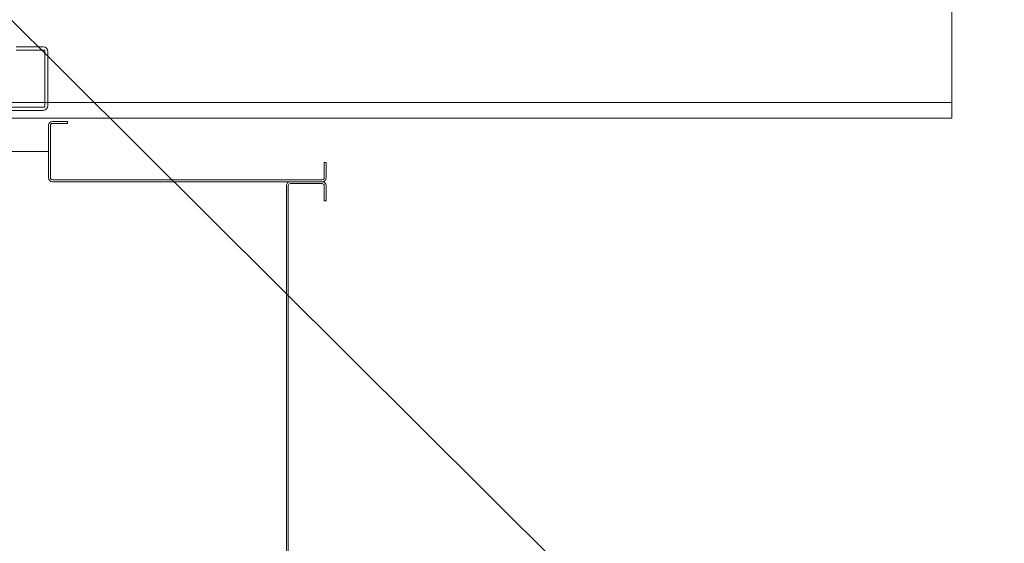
# Model space of a CAD drawing. Header units: inches. Extents: x 201967 to 338763, y -32705 to 30884.
# Tile 157 of 236: x 319892 to 319954, y 9537 to 9570. Entities that reach past the tile are written whole.
import ezdxf

# ---------------------------------------------------------------- set-up
doc = ezdxf.new("R2010")
doc.units = ezdxf.units.IN
doc.header["$MEASUREMENT"] = 0
doc.linetypes.add('PHANTOM', pattern=[63.5, 31.75, -6.35, 6.35, -6.35, 6.35, -6.35])
for name, color, linetype, lineweight in [('01 a1 KONSTRUKCJA żelebet', 200, 'Continuous', 53), ('01h3 KONSTRUKCJA pozycje słupy', 252, 'Continuous', 13), ('GABARYT05', 7, 'Continuous', 40), ('KRESKOWANIE-URWANIE', 3, 'Continuous', 13), ('ROZRYSOWANIE', 2, 'PHANTOM', 13), ('wymiar', 1, 'Continuous', 15)]:
    doc.layers.add(name, color=color, linetype=linetype, lineweight=lineweight)
doc.styles.add('RomanS', font='romans.shx')
doc.dimstyles.new('DIM100txt12', dxfattribs={"dimtxt": 12, "dimasz": 1.05, "dimexe": 0, "dimexo": 8, "dimgap": 4, "dimtad": 1, "dimdec": 7, "dimrnd": 0.5, "dimdsep": 46, "dimtxsty": 'RomanS', "dimblk1": 'DIM', "dimblk2": 'DIM', "dimsah": 1, "dimcen": 0.09, "dimse1": 1, "dimse2": 1, "dimclrt": 256, "dimadec": 1, "dimazin": 0, "dimtfac": 1, "dimtdec": 7, "dimtix": 1, "dimtofl": 0, "dimtmove": 2, "dimatfit": 3, "dimfxl": 1, "dimtolj": 1, "dimtzin": 0, "dimarcsym": 0})

# ---------------------------------------------------------------- blocks, each defined once
blk = doc.blocks.new('Panel')
at = {"layer": 'KRESKOWANIE-URWANIE', "ltscale": 4}
for p, q in [((-268, 12.5), (-277.6, 12.5)), ((-268, 12.5), (-268, 11.3)), ((60.46, 12.5), (50.86, 12.5)), ((50.86, 11.3), (50.86, 12.5)), ((-280, 10.1), (-280, -10.1)), ((-278.8, 10.1), (-278.8, -10.1)), ((-268, 11.3), (-277.6, 11.3)), ((60.46, 11.3), (50.86, 11.3)), ((61.66, -10.1), (61.66, 10.1)), ((62.86, -10.1), (62.86, 10.1)), ((-277.6, -11.3), (60.46, -11.3)), ((-277.6, -12.5), (60.46, -12.5))]:
    blk.add_line(p, q, dxfattribs=at)
for centre, radius, start, end in [((-277.6, 10.1), 2.4, 90, 180), ((60.46, 10.1), 2.4, 0, 90), ((-277.6, 10.1), 1.2, 90, 180), ((60.46, 10.1), 1.2, 0, 90), ((-277.6, -10.1), 2.4, 180, 270), ((-277.6, -10.1), 1.2, 180, 270), ((60.46, -10.1), 2.4, 270, 0), ((60.46, -10.1), 1.2, 270, 0)]:
    blk.add_arc(centre, radius, start, end, dxfattribs=at)
blk = doc.blocks.new('2 ATDo 1100 i')
at = {"layer": 'KRESKOWANIE-URWANIE'}
for p, q in [((-1731.5, 210), (0, 210)), ((-1731.5, 120), (-1731.5, 210)), ((-1158.5, 205), (-614.5, 205)), ((-1731.5, 200), (0, 200)), ((-1161.5, 168), (-1161.5, 202)), ((-1159.5, 203), (-613.5, 203)), ((-1159.5, 167), (-1159.5, 203)), ((-1159.5, 167), (-1141.5, 167)), ((-1158.5, 165), (-1141.5, 165))]:
    blk.add_line(p, q, dxfattribs=at)
for centre, start, end in [((-1158.5, 202), 90, 180), ((-1158.5, 168), 180, 270)]:
    blk.add_arc(centre, 3, start, end, dxfattribs=at)
blk = doc.blocks.new('1 szyb FIFT B160AF')
at = {"layer": 'KRESKOWANIE-URWANIE'}
for p, q in [((148.2, 270.3), (147.24, 270.3)), ((147.24, 270.18), (148.2, 270.18)), ((148.2, 270.18), (148.2, 270.3)), ((147, 266.74), (147, 270.06)), ((147.12, 266.74), (147.12, 270.06)), ((164.38, 266.74), (164.38, 267.7)), ((164.5, 267.7), (164.38, 267.7)), ((164.5, 266.74), (164.5, 267.7)), ((164.26, 266.62), (147.24, 266.62)), ((164.26, 266.5), (147.24, 266.5))]:
    blk.add_line(p, q, dxfattribs=at)
for centre, radius, start, end in [((147.24, 270.06), 0.24, 90, 180), ((147.24, 270.06), 0.12, 90, 180), ((147.24, 266.74), 0.24, 180, 270), ((147.24, 266.74), 0.12, 180, 270), ((164.26, 266.74), 0.24, 270, 0), ((164.26, 266.74), 0.12, 270, 0)]:
    blk.add_arc(centre, radius, start, end, dxfattribs=at)
at = {"layer": 'ROZRYSOWANIE'}
blk.add_line((147, 268.4), (37, 268.4), dxfattribs=at)
at = {"layer": 'GABARYT05', "xscale": 0.1, "yscale": 0.1, "zscale": 0.1, "rotation": 180}
blk.add_blockref('2 ATDo 1100 i', (30.809, 291.5), dxfattribs=at)
at = {"layer": 'wymiar', "xscale": 0.1, "yscale": 0.1, "zscale": 0.1, "rotation": 270}
blk.add_blockref('Panel', (163.25, 238.5), dxfattribs=at)
blk = doc.blocks.new('DIM')
for p, q in [((0, -13), (0, 13)), ((8, 0), (-8, 0))]:
    blk.add_line(p, q)
at = {"const_width": 1.7143}
blk.add_lwpolyline([(5.7143, 5.7143), (-5.7143, -5.7143)], dxfattribs=at)

msp = doc.modelspace()

# ---------------------------------------------------------------- block references
at = {"layer": '01 a1 KONSTRUKCJA żelebet'}
msp.add_blockref('1 szyb FIFT B160AF', (319747.138, 9293.76), dxfattribs=at)

# ---------------------------------------------------------------- leaders
at = {"layer": '01h3 KONSTRUKCJA pozycje słupy'}
msp.add_leader([(319973.48, 9489.194), (319817.488, 9644.326)], dimstyle='DIM100txt12', override={"dimasz": 8, "dimgap": 4, "dimtad": 1}, dxfattribs=at)

doc.saveas('drawing.dxf')
